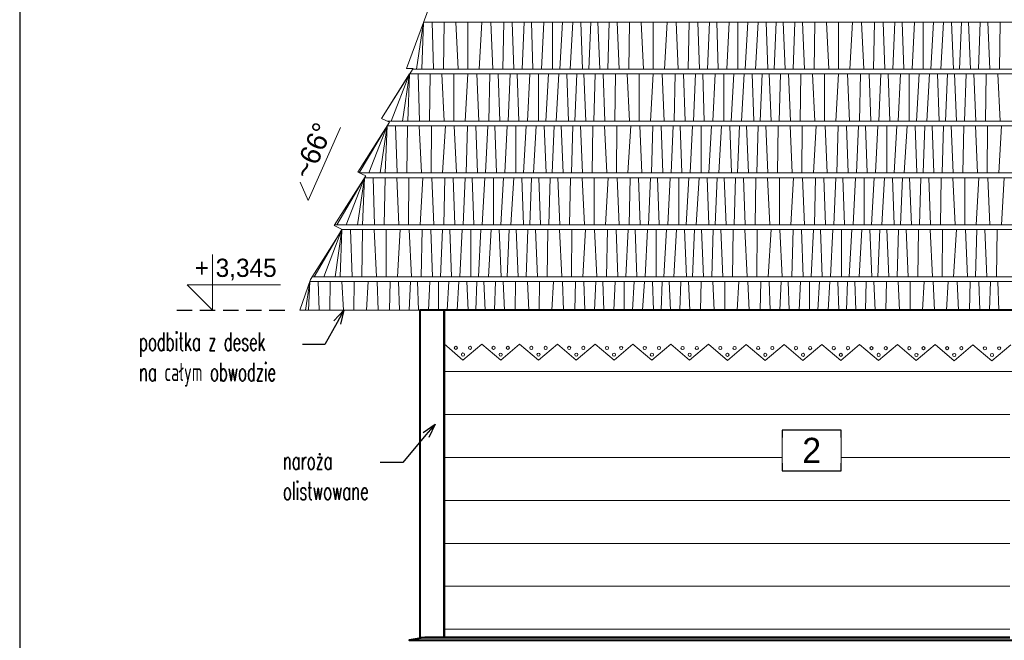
# Model space of a CAD drawing. Header units: centimetres. Extents: x 148485 to 162129, y -6573 to -2118.
# Tile 150 of 167: x 155954 to 156441, y -6051 to -5745. Entities that reach past the tile are written whole.
import ezdxf
from ezdxf import colors
from ezdxf.entities.mleader import LeaderData, LeaderLine
from ezdxf.enums import TextEntityAlignment as Align
from ezdxf.math import Vec2, Vec3

# ---------------------------------------------------------------- set-up
doc = ezdxf.new("R2010")
doc.units = ezdxf.units.CM
doc.header["$LTSCALE"] = 0.1
doc.linetypes.add('DASHEDX2', pattern=[38.1, 25.4, -12.7])
doc.layers.get('0').update_dxf_attribs({"color": 45})
for name, color, linetype, lineweight in [('A_Opisy', 7, 'Continuous', 18), ('ELEWACJE - dach podziały', 34, 'Continuous', 15), ('ELEWACJE - gzymsy', 231, 'Continuous', 15), ('ELEWACJE - hacz dachówki', 251, 'Continuous', 9), ('ELEWACJE - ściany', 7, 'Continuous', 40)]:
    doc.layers.add(name, color=color, linetype=linetype, lineweight=lineweight)
for name, color, linetype in [('A_opisy elewacji', 7, 'Continuous'), ('ozn_graficzne_PROKON', 5, 'Continuous'), ('ozn_graficzne_R&F', 5, 'Continuous'), ('widoki_przerywana_R&F', 4, 'DASHEDX2'), ('widoki_R&F', 4, 'Continuous')]:
    doc.layers.add(name, color=color, linetype=linetype)
doc.styles.add('CG', font='FL Pismo Techniczne.ttf')
doc.styles.add('Skala 50', font='simplex.shx', dxfattribs={"width": 0.9, "height": 10})
doc.styles.add('TECH', font='flptechn.ttf')

# ---------------------------------------------------------------- blocks, each defined once
blk = doc.blocks.new('_Open30')
at = {"color": 0, "linetype": 'ByBlock', "lineweight": -2, "transparency": 16777216}
for p, q in [((-1, 0.2679), (0, 0)), ((0, 0), (-1, -0.2679)), ((0, 0), (-1, 0))]:
    blk.add_line(p, q, dxfattribs=at)

msp = doc.modelspace()

# ---------------------------------------------------------------- hatches: boundary and pattern name
at = {"layer": 'ELEWACJE - hacz dachówki'}
h = msp.add_hatch(dxfattribs=at)
h.set_pattern_fill('JIS_WOOD', color=256, scale=30, angle=315)
h.set_pattern_definition([(360, (-5499.31, -2e-11), (5e-15, 21.2132034), [])])
h.paths.add_polyline_path([(157077.939, -6049.86), (156911.535, -6049.86), (156911.535, -5931.56), (156812.535, -5931.56), (156812.535, -6049.86), (156542.657, -6049.86), (156542.657, -5931.56), (156443.657, -5931.56), (156443.657, -6049.86), (156164.035, -6049.86), (156164.035, -5904.801), (156173.37, -5912.73), (156182.705, -5904.826), (156192.041, -5912.756), (156201.375, -5904.851), (156210.711, -5912.781), (156220.046, -5904.877), (156229.381, -5912.806), (156238.716, -5904.902), (156248.051, -5912.832), (156257.386, -5904.927), (156266.722, -5912.857), (156276.056, -5904.953), (156285.392, -5912.882), (156294.727, -5904.978), (156304.062, -5912.908), (156313.397, -5905.003), (156322.732, -5912.933), (156332.067, -5905.029), (156341.403, -5912.958), (156350.737, -5905.054), (156360.073, -5912.984), (156369.408, -5905.079), (156378.743, -5913.009), (156388.078, -5905.105), (156397.413, -5913.034), (156406.748, -5905.13), (156416.083, -5913.06), (156425.418, -5905.155), (156434.754, -5913.085), (156444.088, -5905.18), (156453.424, -5913.11), (156462.759, -5905.206), (156472.094, -5913.136), (156481.429, -5905.231), (156490.764, -5913.161), (156500.099, -5905.256), (156509.435, -5913.186), (156518.769, -5905.282), (156528.105, -5913.211), (156537.44, -5905.307), (156546.775, -5913.237), (156556.11, -5905.332), (156565.445, -5913.262), (156574.78, -5905.358), (156584.115, -5913.287), (156593.45, -5905.383), (156602.786, -5913.313), (156612.12, -5905.408), (156621.456, -5913.338), (156630.791, -5905.434), (156640.126, -5913.363), (156649.461, -5905.459), (156658.796, -5913.389), (156668.131, -5905.484), (156677.467, -5913.414), (156686.801, -5905.51), (156696.137, -5913.439), (156705.472, -5905.535), (156714.807, -5913.465), (156724.142, -5905.56), (156733.477, -5913.49), (156742.812, -5905.586), (156752.148, -5913.515), (156761.482, -5905.611), (156770.818, -5913.541), (156780.153, -5905.636), (156789.488, -5913.566), (156798.853, -5905.636), (156808.188, -5913.566), (156817.553, -5905.636), (156826.888, -5913.566), (156836.253, -5905.636), (156845.588, -5913.566), (156854.953, -5905.636), (156864.288, -5913.566), (156873.653, -5905.636), (156882.989, -5913.566), (156892.353, -5905.636), (156901.689, -5913.566), (156911.053, -5905.636), (156920.389, -5913.566), (156929.754, -5905.636), (156939.089, -5913.566), (156948.454, -5905.636), (156957.789, -5913.566), (156967.154, -5905.636), (156976.489, -5913.566), (156985.854, -5905.636), (156995.189, -5913.566), (157004.554, -5905.636), (157013.889, -5913.566), (157023.254, -5905.636), (157032.59, -5913.566), (157041.954, -5905.636), (157051.29, -5913.566), (157060.654, -5905.636), (157069.99, -5913.566), (157077.939, -5906.835)])

# ---------------------------------------------------------------- linework, layer by layer
at = {"layer": 'A_Opisy'}
msp.add_lwpolyline([(156049.615, -5860.56), (156049.615, -5888.06), (156037.115, -5875.56), (156083.276, -5875.56)], dxfattribs=at)
at = {"layer": 'A_opisy elewacji'}
msp.add_lwpolyline([(156360.355, -5967.423), (156360.355, -5947.423), (156331.099, -5947.423), (156331.099, -5967.423)], close=True, dxfattribs=at)
at = {"layer": 'ELEWACJE - dach podziały'}
for points in [[(157101.535, -5888.06), (156092.735, -5888.06), (156097.965, -5873.013), (156113.613, -5848.219), (156109.82, -5846.198), (156125.318, -5821.686), (156121.376, -5819.947), (156137.023, -5795.154), (156133.081, -5793.415), (156148.729, -5768.621), (156145.453, -5768.694), (156165.582, -5714.129)], [(157101.535, -5769.054), (156148.455, -5769.054)], [(157101.535, -5794.664), (156135.914, -5794.664)], [(157101.535, -5820.319), (156122.218, -5820.319)], [(157101.535, -5845.929), (156109.991, -5845.929)], [(157101.535, -5871.583), (156098.867, -5871.583)]]:
    msp.add_lwpolyline(points, dxfattribs=at)
at = {"layer": 'ELEWACJE - gzymsy'}
msp.add_lwpolyline([(157077.939, -5888.06), (156164.035, -5888.06), (156164.035, -5904.801), (156173.37, -5912.73), (156182.705, -5904.826), (156192.041, -5912.756), (156201.375, -5904.851), (156210.711, -5912.781), (156220.046, -5904.877), (156229.381, -5912.806), (156238.716, -5904.902), (156248.051, -5912.832), (156257.386, -5904.927), (156266.722, -5912.857), (156276.056, -5904.953), (156285.392, -5912.882), (156294.727, -5904.978), (156304.062, -5912.908), (156313.397, -5905.003), (156322.732, -5912.933), (156332.067, -5905.029), (156341.403, -5912.958), (156350.737, -5905.054), (156360.073, -5912.984), (156369.408, -5905.079), (156378.743, -5913.009), (156388.078, -5905.105), (156397.413, -5913.034), (156406.748, -5905.13), (156416.083, -5913.06), (156425.418, -5905.155), (156434.754, -5913.085), (156444.088, -5905.18)], dxfattribs=at)
for centre in [(156169.852, -5906.702), (156176.888, -5906.701), (156188.522, -5906.727), (156195.558, -5906.727), (156207.193, -5906.752), (156214.229, -5906.752), (156225.885, -5906.752), (156232.921, -5906.751), (156244.555, -5906.777), (156251.591, -5906.777), (156263.248, -5906.776), (156270.284, -5906.776), (156281.918, -5906.801), (156288.954, -5906.801), (156300.588, -5906.827), (156307.624, -5906.826), (156319.281, -5906.826), (156326.317, -5906.825), (156337.951, -5906.851), (156344.987, -5906.851), (156356.643, -5906.85), (156363.679, -5906.85), (156375.314, -5906.876), (156382.35, -5906.875), (156393.984, -5906.901), (156401.02, -5906.901), (156412.676, -5906.9), (156419.712, -5906.9), (156431.346, -5906.925), (156438.382, -5906.925), (156173.37, -5910.039), (156173.37, -5910.039), (156192.041, -5910.064), (156192.041, -5910.064), (156210.711, -5910.089), (156229.403, -5910.089), (156229.403, -5910.089), (156248.073, -5910.114), (156266.766, -5910.113), (156266.766, -5910.113), (156285.436, -5910.138), (156285.436, -5910.138), (156304.106, -5910.164), (156322.799, -5910.163), (156322.799, -5910.163), (156341.469, -5910.188), (156360.161, -5910.187), (156360.161, -5910.187), (156378.832, -5910.213), (156378.832, -5910.213), (156397.502, -5910.238), (156416.194, -5910.237), (156416.194, -5910.237), (156434.865, -5910.263)]:
    msp.add_circle(centre, 0.783, dxfattribs=at)
at = {"layer": 'ELEWACJE - hacz dachówki'}
for p, q in [((156153.925, -5745.729), (156153.021, -5769.058)), ((156158.147, -5745.729), (156158.906, -5769.058)), ((156164.082, -5745.729), (156163.715, -5769.058)), ((156169.866, -5745.729), (156170.981, -5769.058)), ((156175.839, -5745.729), (156175.752, -5769.058)), ((156182.745, -5745.729), (156181.401, -5769.058)), ((156187.184, -5745.729), (156188.211, -5769.058)), ((156193.62, -5745.729), (156193.07, -5769.058)), ((156197.787, -5745.729), (156198.613, -5769.058)), ((156202.664, -5769.058), (156203.683, -5745.729)), ((156207.987, -5769.058), (156207.186, -5745.729)), ((156212.166, -5769.058), (156213.331, -5745.729)), ((156217.643, -5769.058), (156217.643, -5745.729)), ((156221.329, -5769.058), (156222.639, -5745.729)), ((156226.31, -5769.058), (156227.693, -5745.729)), ((156232.528, -5769.058), (156231.655, -5745.729)), ((156235.588, -5769.058), (156236.551, -5745.729)), ((156241, -5769.058), (156240.037, -5745.729)), ((156245.033, -5769.058), (156245.712, -5745.729)), ((156250.519, -5769.058), (156249.556, -5745.729)), ((156255.695, -5745.729), (156255.329, -5769.058)), ((156261.479, -5745.729), (156262.594, -5769.058)), ((156267.452, -5745.729), (156267.366, -5769.058)), ((156274.359, -5745.729), (156273.014, -5769.058)), ((156278.797, -5745.729), (156279.825, -5769.058)), ((156285.234, -5745.729), (156284.683, -5769.058)), ((156289.4, -5745.729), (156290.226, -5769.058)), ((156294.277, -5769.058), (156295.297, -5745.729)), ((156299.6, -5769.058), (156298.8, -5745.729)), ((156303.779, -5769.058), (156304.944, -5745.729)), ((156309.257, -5769.058), (156309.257, -5745.729)), ((156312.942, -5769.058), (156314.253, -5745.729)), ((156317.923, -5769.058), (156319.306, -5745.729)), ((156324.142, -5769.058), (156323.268, -5745.729)), ((156327.202, -5769.058), (156328.164, -5745.729)), ((156332.613, -5769.058), (156331.65, -5745.729)), ((156336.646, -5769.058), (156337.326, -5745.729)), ((156342.132, -5769.058), (156341.169, -5745.729)), ((156347.309, -5745.729), (156346.942, -5769.058)), ((156353.093, -5745.729), (156354.207, -5769.058)), ((156359.065, -5745.729), (156358.979, -5769.058)), ((156365.972, -5745.729), (156364.627, -5769.058)), ((156370.41, -5745.729), (156371.438, -5769.058)), ((156376.847, -5745.729), (156376.297, -5769.058)), ((156381.013, -5745.729), (156381.84, -5769.058)), ((156385.891, -5769.058), (156386.91, -5745.729)), ((156391.214, -5769.058), (156390.413, -5745.729)), ((156395.393, -5769.058), (156396.557, -5745.729)), ((156400.87, -5769.058), (156400.87, -5745.729)), ((156404.556, -5769.058), (156405.866, -5745.729)), ((156409.536, -5769.058), (156410.919, -5745.729)), ((156415.755, -5769.058), (156414.881, -5745.729)), ((156418.815, -5769.058), (156419.778, -5745.729)), ((156424.227, -5769.058), (156423.264, -5745.729)), ((156428.259, -5769.058), (156428.939, -5745.729)), ((156433.745, -5769.058), (156432.782, -5745.729)), ((156438.922, -5745.729), (156438.555, -5769.058)), ((156146.988, -5771.379), (156146.084, -5794.708)), ((156151.21, -5771.379), (156151.969, -5794.708)), ((156157.145, -5771.379), (156156.779, -5794.708)), ((156162.929, -5771.379), (156164.044, -5794.708)), ((156168.902, -5771.379), (156168.816, -5794.708)), ((156175.809, -5771.379), (156174.464, -5794.708)), ((156180.247, -5771.379), (156181.275, -5794.708)), ((156186.683, -5771.379), (156186.133, -5794.708)), ((156190.85, -5771.379), (156191.676, -5794.708)), ((156195.727, -5794.708), (156196.747, -5771.379)), ((156201.05, -5794.708), (156200.249, -5771.379)), ((156205.229, -5794.708), (156206.394, -5771.379)), ((156210.707, -5794.708), (156210.707, -5771.379)), ((156214.392, -5794.708), (156215.703, -5771.379)), ((156219.373, -5794.708), (156220.756, -5771.379)), ((156225.592, -5794.708), (156224.718, -5771.379)), ((156228.652, -5794.708), (156229.614, -5771.379)), ((156234.063, -5794.708), (156233.1, -5771.379)), ((156238.096, -5794.708), (156238.776, -5771.379)), ((156243.582, -5794.708), (156242.619, -5771.379)), ((156248.759, -5771.379), (156248.392, -5794.708)), ((156254.542, -5771.379), (156255.657, -5794.708)), ((156260.515, -5771.379), (156260.429, -5794.708)), ((156267.422, -5771.379), (156266.077, -5794.708)), ((156271.86, -5771.379), (156272.888, -5794.708)), ((156278.297, -5771.379), (156277.747, -5794.708)), ((156282.463, -5771.379), (156283.29, -5794.708)), ((156287.341, -5794.708), (156288.36, -5771.379)), ((156292.664, -5794.708), (156291.863, -5771.379)), ((156296.843, -5794.708), (156298.007, -5771.379)), ((156302.32, -5794.708), (156302.32, -5771.379)), ((156306.006, -5794.708), (156307.316, -5771.379)), ((156310.986, -5794.708), (156312.369, -5771.379)), ((156317.205, -5794.708), (156316.331, -5771.379)), ((156320.265, -5794.708), (156321.228, -5771.379)), ((156325.677, -5794.708), (156324.714, -5771.379)), ((156329.709, -5794.708), (156330.389, -5771.379)), ((156335.195, -5794.708), (156334.232, -5771.379)), ((156340.372, -5771.379), (156340.005, -5794.708)), ((156346.156, -5771.379), (156347.271, -5794.708)), ((156352.129, -5771.379), (156352.042, -5794.708)), ((156359.035, -5771.379), (156357.691, -5794.708)), ((156363.474, -5771.379), (156364.501, -5794.708)), ((156369.91, -5771.379), (156369.36, -5794.708)), ((156374.077, -5771.379), (156374.903, -5794.708)), ((156378.954, -5794.708), (156379.973, -5771.379)), ((156384.277, -5794.708), (156383.476, -5771.379)), ((156388.456, -5794.708), (156389.62, -5771.379)), ((156393.933, -5794.708), (156393.933, -5771.379)), ((156397.619, -5794.708), (156398.929, -5771.379)), ((156402.6, -5794.708), (156403.983, -5771.379)), ((156408.818, -5794.708), (156407.945, -5771.379)), ((156411.878, -5794.708), (156412.841, -5771.379)), ((156417.29, -5794.708), (156416.327, -5771.379)), ((156421.323, -5794.708), (156422.002, -5771.379)), ((156426.809, -5794.708), (156425.846, -5771.379)), ((156431.985, -5771.379), (156431.619, -5794.708)), ((156437.769, -5771.379), (156438.884, -5794.708)), ((156135.865, -5796.99), (156134.961, -5820.319)), ((156140.087, -5796.99), (156140.846, -5820.319)), ((156146.022, -5796.99), (156145.655, -5820.319)), ((156151.806, -5796.99), (156152.921, -5820.319)), ((156157.779, -5796.99), (156157.693, -5820.319)), ((156164.685, -5796.99), (156163.341, -5820.319)), ((156169.124, -5796.99), (156170.151, -5820.319)), ((156175.56, -5796.99), (156175.01, -5820.319)), ((156179.727, -5796.99), (156180.553, -5820.319)), ((156184.604, -5820.319), (156185.623, -5796.99)), ((156189.927, -5820.319), (156189.126, -5796.99)), ((156194.106, -5820.319), (156195.271, -5796.99)), ((156199.583, -5820.319), (156199.583, -5796.99)), ((156203.269, -5820.319), (156204.579, -5796.99)), ((156208.25, -5820.319), (156209.633, -5796.99)), ((156214.468, -5820.319), (156213.595, -5796.99)), ((156217.528, -5820.319), (156218.491, -5796.99)), ((156222.94, -5820.319), (156221.977, -5796.99)), ((156226.973, -5820.319), (156227.653, -5796.99)), ((156232.459, -5820.319), (156231.496, -5796.99)), ((156237.635, -5796.99), (156237.269, -5820.319)), ((156243.419, -5796.99), (156244.534, -5820.319)), ((156249.392, -5796.99), (156249.306, -5820.319)), ((156256.299, -5796.99), (156254.954, -5820.319)), ((156260.737, -5796.99), (156261.765, -5820.319)), ((156267.174, -5796.99), (156266.623, -5820.319)), ((156271.34, -5796.99), (156272.166, -5820.319)), ((156276.218, -5820.319), (156277.237, -5796.99)), ((156281.54, -5820.319), (156280.74, -5796.99)), ((156285.719, -5820.319), (156286.884, -5796.99)), ((156291.197, -5820.319), (156291.197, -5796.99)), ((156294.882, -5820.319), (156296.193, -5796.99)), ((156299.863, -5820.319), (156301.246, -5796.99)), ((156306.082, -5820.319), (156305.208, -5796.99)), ((156309.142, -5820.319), (156310.104, -5796.99)), ((156314.553, -5820.319), (156313.59, -5796.99)), ((156318.586, -5820.319), (156319.266, -5796.99)), ((156324.072, -5820.319), (156323.109, -5796.99)), ((156329.249, -5796.99), (156328.882, -5820.319)), ((156335.033, -5796.99), (156336.147, -5820.319)), ((156341.005, -5796.99), (156340.919, -5820.319)), ((156347.912, -5796.99), (156346.567, -5820.319)), ((156352.35, -5796.99), (156353.378, -5820.319)), ((156358.787, -5796.99), (156358.237, -5820.319)), ((156362.954, -5796.99), (156363.78, -5820.319)), ((156367.831, -5820.319), (156368.85, -5796.99)), ((156373.154, -5820.319), (156372.353, -5796.99)), ((156377.333, -5820.319), (156378.497, -5796.99)), ((156382.81, -5820.319), (156382.81, -5796.99)), ((156386.496, -5820.319), (156387.806, -5796.99)), ((156391.476, -5820.319), (156392.859, -5796.99)), ((156397.695, -5820.319), (156396.821, -5796.99)), ((156400.755, -5820.319), (156401.718, -5796.99)), ((156406.167, -5820.319), (156405.204, -5796.99)), ((156410.199, -5820.319), (156410.879, -5796.99)), ((156415.686, -5820.319), (156414.722, -5796.99)), ((156420.862, -5796.99), (156420.495, -5820.319)), ((156426.646, -5796.99), (156427.761, -5820.319)), ((156432.619, -5796.99), (156432.532, -5820.319)), ((156439.525, -5796.99), (156438.181, -5820.319)), ((156124.713, -5822.644), (156123.809, -5845.973)), ((156128.935, -5822.644), (156129.694, -5845.973)), ((156134.87, -5822.644), (156134.503, -5845.973)), ((156140.654, -5822.644), (156141.769, -5845.973)), ((156146.627, -5822.644), (156146.54, -5845.973)), ((156153.533, -5822.644), (156152.189, -5845.973)), ((156157.972, -5822.644), (156158.999, -5845.973)), ((156164.408, -5822.644), (156163.858, -5845.973)), ((156168.575, -5822.644), (156169.401, -5845.973)), ((156173.452, -5845.973), (156174.471, -5822.644)), ((156178.775, -5845.973), (156177.974, -5822.644)), ((156182.954, -5845.973), (156184.119, -5822.644)), ((156188.431, -5845.973), (156188.431, -5822.644)), ((156192.117, -5845.973), (156193.427, -5822.644)), ((156197.098, -5845.973), (156198.481, -5822.644)), ((156203.316, -5845.973), (156202.443, -5822.644)), ((156206.376, -5845.973), (156207.339, -5822.644)), ((156211.788, -5845.973), (156210.825, -5822.644)), ((156215.821, -5845.973), (156216.5, -5822.644)), ((156221.307, -5845.973), (156220.344, -5822.644)), ((156226.483, -5822.644), (156226.117, -5845.973)), ((156232.267, -5822.644), (156233.382, -5845.973)), ((156238.24, -5822.644), (156238.154, -5845.973)), ((156245.147, -5822.644), (156243.802, -5845.973)), ((156249.585, -5822.644), (156250.613, -5845.973)), ((156256.022, -5822.644), (156255.471, -5845.973)), ((156260.188, -5822.644), (156261.014, -5845.973)), ((156265.065, -5845.973), (156266.085, -5822.644)), ((156270.388, -5845.973), (156269.587, -5822.644)), ((156274.567, -5845.973), (156275.732, -5822.644)), ((156280.045, -5845.973), (156280.045, -5822.644)), ((156283.73, -5845.973), (156285.041, -5822.644)), ((156288.711, -5845.973), (156290.094, -5822.644)), ((156294.93, -5845.973), (156294.056, -5822.644)), ((156297.99, -5845.973), (156298.952, -5822.644)), ((156303.401, -5845.973), (156302.438, -5822.644)), ((156307.434, -5845.973), (156308.114, -5822.644)), ((156312.92, -5845.973), (156311.957, -5822.644)), ((156318.097, -5822.644), (156317.73, -5845.973)), ((156323.881, -5822.644), (156324.995, -5845.973)), ((156329.853, -5822.644), (156329.767, -5845.973)), ((156336.76, -5822.644), (156335.415, -5845.973)), ((156341.198, -5822.644), (156342.226, -5845.973)), ((156347.635, -5822.644), (156347.085, -5845.973)), ((156351.801, -5822.644), (156352.628, -5845.973)), ((156356.679, -5845.973), (156357.698, -5822.644)), ((156362.002, -5845.973), (156361.201, -5822.644)), ((156366.181, -5845.973), (156367.345, -5822.644)), ((156371.658, -5845.973), (156371.658, -5822.644)), ((156375.344, -5845.973), (156376.654, -5822.644)), ((156380.324, -5845.973), (156381.707, -5822.644)), ((156386.543, -5845.973), (156385.669, -5822.644)), ((156389.603, -5845.973), (156390.566, -5822.644)), ((156395.015, -5845.973), (156394.052, -5822.644)), ((156399.047, -5845.973), (156399.727, -5822.644)), ((156404.533, -5845.973), (156403.57, -5822.644)), ((156409.71, -5822.644), (156409.343, -5845.973)), ((156415.494, -5822.644), (156416.609, -5845.973)), ((156421.467, -5822.644), (156421.38, -5845.973)), ((156428.373, -5822.644), (156427.029, -5845.973)), ((156432.812, -5822.644), (156433.839, -5845.973)), ((156440.832, -5822.644), (156439.487, -5845.973)), ((156113.59, -5848.254), (156112.687, -5871.583)), ((156117.813, -5848.254), (156118.571, -5871.583)), ((156123.748, -5848.254), (156123.381, -5871.583)), ((156129.532, -5848.254), (156130.647, -5871.583)), ((156135.504, -5848.254), (156135.418, -5871.583)), ((156142.411, -5848.254), (156141.067, -5871.583)), ((156146.85, -5848.254), (156147.877, -5871.583)), ((156153.286, -5848.254), (156152.736, -5871.583)), ((156157.453, -5848.254), (156158.279, -5871.583)), ((156162.33, -5871.583), (156163.349, -5848.254)), ((156167.653, -5871.583), (156166.852, -5848.254)), ((156171.832, -5871.583), (156172.996, -5848.254)), ((156177.309, -5871.583), (156177.309, -5848.254)), ((156180.995, -5871.583), (156182.305, -5848.254)), ((156185.975, -5871.583), (156187.358, -5848.254)), ((156192.194, -5871.583), (156191.321, -5848.254)), ((156195.254, -5871.583), (156196.217, -5848.254)), ((156200.666, -5871.583), (156199.703, -5848.254)), ((156204.699, -5871.583), (156205.378, -5848.254)), ((156210.185, -5871.583), (156209.222, -5848.254)), ((156215.361, -5848.254), (156214.995, -5871.583)), ((156221.145, -5848.254), (156222.26, -5871.583)), ((156227.118, -5848.254), (156227.032, -5871.583)), ((156234.025, -5848.254), (156232.68, -5871.583)), ((156238.463, -5848.254), (156239.49, -5871.583)), ((156244.899, -5848.254), (156244.349, -5871.583)), ((156249.066, -5848.254), (156249.892, -5871.583)), ((156253.943, -5871.583), (156254.963, -5848.254)), ((156259.266, -5871.583), (156258.465, -5848.254)), ((156263.445, -5871.583), (156264.61, -5848.254)), ((156268.923, -5871.583), (156268.923, -5848.254)), ((156272.608, -5871.583), (156273.919, -5848.254)), ((156277.589, -5871.583), (156278.972, -5848.254)), ((156283.808, -5871.583), (156282.934, -5848.254)), ((156286.867, -5871.583), (156287.83, -5848.254)), ((156292.279, -5871.583), (156291.316, -5848.254)), ((156296.312, -5871.583), (156296.992, -5848.254)), ((156301.798, -5871.583), (156300.835, -5848.254)), ((156306.975, -5848.254), (156306.608, -5871.583)), ((156312.758, -5848.254), (156313.873, -5871.583)), ((156318.731, -5848.254), (156318.645, -5871.583)), ((156325.638, -5848.254), (156324.293, -5871.583)), ((156330.076, -5848.254), (156331.104, -5871.583)), ((156336.513, -5848.254), (156335.962, -5871.583)), ((156340.679, -5848.254), (156341.506, -5871.583)), ((156345.557, -5871.583), (156346.576, -5848.254)), ((156350.879, -5871.583), (156350.079, -5848.254)), ((156355.058, -5871.583), (156356.223, -5848.254)), ((156360.536, -5871.583), (156360.536, -5848.254)), ((156364.221, -5871.583), (156365.532, -5848.254)), ((156369.202, -5871.583), (156370.585, -5848.254)), ((156375.421, -5871.583), (156374.547, -5848.254)), ((156378.481, -5871.583), (156379.444, -5848.254)), ((156383.893, -5871.583), (156382.929, -5848.254)), ((156387.925, -5871.583), (156388.605, -5848.254)), ((156393.411, -5871.583), (156392.448, -5848.254)), ((156398.588, -5848.254), (156398.221, -5871.583)), ((156404.372, -5848.254), (156405.487, -5871.583)), ((156410.344, -5848.254), (156410.258, -5871.583)), ((156417.251, -5848.254), (156415.906, -5871.583)), ((156421.689, -5848.254), (156422.717, -5871.583)), ((156426.75, -5871.583), (156427.43, -5848.254)), ((156432.236, -5871.583), (156431.273, -5848.254)), ((156437.412, -5848.254), (156437.046, -5871.583)), ((156097.654, -5873.908), (156097.105, -5888.06)), ((156101.876, -5873.908), (156102.336, -5888.06)), ((156107.811, -5873.908), (156107.589, -5888.06)), ((156113.595, -5873.908), (156114.271, -5888.06)), ((156119.568, -5873.908), (156119.515, -5888.06)), ((156126.474, -5873.908), (156125.659, -5888.06)), ((156130.913, -5873.908), (156131.536, -5888.06)), ((156137.349, -5873.908), (156137.015, -5888.06)), ((156141.516, -5873.908), (156142.017, -5888.06)), ((156146.794, -5888.06), (156147.412, -5873.908)), ((156151.401, -5888.06), (156150.915, -5873.908)), ((156156.353, -5888.06), (156157.06, -5873.908)), ((156161.372, -5888.06), (156161.372, -5873.908)), ((156165.573, -5888.06), (156166.368, -5873.908)), ((156170.583, -5888.06), (156171.422, -5873.908)), ((156175.914, -5888.06), (156175.384, -5873.908)), ((156179.696, -5888.06), (156180.28, -5873.908)), ((156184.35, -5888.06), (156183.766, -5873.908)), ((156189.029, -5888.06), (156189.442, -5873.908)), ((156193.869, -5888.06), (156193.285, -5873.908)), ((156199.424, -5873.908), (156199.202, -5888.06)), ((156205.208, -5873.908), (156205.885, -5888.06)), ((156211.181, -5873.908), (156211.129, -5888.06)), ((156218.088, -5873.908), (156217.272, -5888.06)), ((156222.526, -5873.908), (156223.149, -5888.06)), ((156228.963, -5873.908), (156228.629, -5888.06)), ((156233.129, -5873.908), (156233.63, -5888.06)), ((156238.407, -5888.06), (156239.026, -5873.908)), ((156243.014, -5888.06), (156242.529, -5873.908)), ((156247.966, -5888.06), (156248.673, -5873.908)), ((156252.986, -5888.06), (156252.986, -5873.908)), ((156257.187, -5888.06), (156257.982, -5873.908)), ((156262.196, -5888.06), (156263.035, -5873.908)), ((156267.527, -5888.06), (156266.997, -5873.908)), ((156271.309, -5888.06), (156271.894, -5873.908)), ((156275.964, -5888.06), (156275.379, -5873.908)), ((156280.643, -5888.06), (156281.055, -5873.908)), ((156285.482, -5888.06), (156284.898, -5873.908)), ((156291.038, -5873.908), (156290.815, -5888.06)), ((156296.822, -5873.908), (156297.498, -5888.06)), ((156302.794, -5873.908), (156302.742, -5888.06)), ((156309.701, -5873.908), (156308.885, -5888.06)), ((156314.139, -5873.908), (156314.763, -5888.06)), ((156320.576, -5873.908), (156320.242, -5888.06)), ((156324.743, -5873.908), (156325.244, -5888.06)), ((156330.021, -5888.06), (156330.639, -5873.908)), ((156334.628, -5888.06), (156334.142, -5873.908)), ((156339.58, -5888.06), (156340.286, -5873.908)), ((156344.599, -5888.06), (156344.599, -5873.908)), ((156348.8, -5888.06), (156349.595, -5873.908)), ((156353.809, -5888.06), (156354.648, -5873.908)), ((156359.14, -5888.06), (156358.61, -5873.908)), ((156362.923, -5888.06), (156363.507, -5873.908)), ((156367.577, -5888.06), (156366.993, -5873.908)), ((156372.256, -5888.06), (156372.668, -5873.908)), ((156377.096, -5888.06), (156376.511, -5873.908)), ((156382.651, -5873.908), (156382.429, -5888.06)), ((156388.435, -5873.908), (156389.111, -5888.06)), ((156394.408, -5873.908), (156394.355, -5888.06)), ((156401.314, -5873.908), (156400.499, -5888.06)), ((156405.753, -5873.908), (156406.376, -5888.06)), ((156413.244, -5873.908), (156412.428, -5888.06)), ((156417.682, -5873.908), (156418.305, -5888.06)), ((156424.119, -5873.908), (156423.785, -5888.06)), ((156428.285, -5873.908), (156428.786, -5888.06)), ((156433.563, -5888.06), (156434.182, -5873.908)), ((156438.17, -5888.06), (156437.685, -5873.908))]:
    msp.add_line(p, q, dxfattribs=at)
for points in [[(156150.507, -5769.058), (156153.925, -5745.729)], [(157101.535, -5745.729), (156153.925, -5745.729)], [(156133.081, -5793.415), (156146.988, -5771.379)], [(156146.988, -5771.379), (156137.988, -5794.708)], [(156143.57, -5794.708), (156146.988, -5771.379)], [(157101.535, -5771.379), (156146.988, -5771.379)], [(156122.151, -5820.319), (156135.865, -5796.99)], [(156135.865, -5796.99), (156126.865, -5820.319)], [(156132.447, -5820.319), (156135.865, -5796.99)], [(157101.535, -5796.99), (156135.865, -5796.99)], [(156110.999, -5845.973), (156124.713, -5822.644)], [(156124.713, -5822.644), (156115.713, -5845.973)], [(156121.295, -5845.973), (156124.713, -5822.644)], [(157101.535, -5822.644), (156124.713, -5822.644)], [(156099.876, -5871.583), (156113.59, -5848.254)], [(156113.59, -5848.254), (156104.59, -5871.583)], [(156110.172, -5871.583), (156113.59, -5848.254)], [(157101.535, -5848.254), (156113.59, -5848.254)], [(156095.58, -5888.06), (156097.654, -5873.908)], [(157101.535, -5873.908), (156097.654, -5873.908)]]:
    msp.add_lwpolyline(points, dxfattribs=at)
at = {"layer": 'ELEWACJE - ściany'}
msp.add_lwpolyline([(156152.035, -6049.86), (156164.035, -6049.86), (156164.035, -5888.06), (156152.035, -5888.06)], close=True, dxfattribs=at)
for points in [[(156911.535, -6049.86), (157077.939, -6049.86), (157077.939, -5888.06), (156164.039, -5888.06), (156164.035, -6049.86), (156443.657, -6049.86)], [(156443.657, -6049.86), (156154.535, -6049.86), (156146.829, -6051.218), (157091.939, -6051.218), (157090.455, -6049.86), (156911.535, -6049.86)]]:
    msp.add_lwpolyline(points, dxfattribs=at)
at = {"layer": 'ozn_graficzne_PROKON', "color": 4, "lineweight": 5}
msp.add_lwpolyline([(156112.914, -5797.831), (156096.97, -5833.972), (156092.871, -5824.85)], dxfattribs=at)
at = {"layer": 'ozn_graficzne_R&F'}
msp.add_lwpolyline([(155954.32, -6522.917), (157879.32, -6522.917), (157879.32, -5137.917), (155954.32, -5137.917)], close=True, dxfattribs=at)
at = {"layer": 'widoki_przerywana_R&F', "ltscale": 3}
msp.add_lwpolyline([(156031.946, -5888.06), (156086.078, -5888.06)], dxfattribs=at)

# ---------------------------------------------------------------- texts
at = {"layer": 'A_Opisy', "color": 4, "style": 'TECH'}
msp.add_text('+ 3,345', height=9, dxfattribs=at).set_placement((156040.812, -5871.674))
at = {"layer": 'ozn_graficzne_PROKON', "color": 4, "lineweight": 0, "style": 'CG'}
msp.add_text('~66%%D', height=10, rotation=66.19445, dxfattribs=at).set_placement((156106.436, -5812.514), align=Align.BOTTOM_CENTER)

# ---------------------------------------------------------------- leaders
at = {"layer": 'widoki_R&F'}
ml = msp.add_multileader_mtext('Standard', dxfattribs=at)
ml.set_content('\\pxql;{\\W0.6;podbitka z desek \\Pna całym obwodzie}', color=256, style='Skala 50')
ml.set_leader_properties()
ml.set_arrow_properties(name='OPEN30')
ml.build(insert=Vec2(0, 0))
ml.multileader.update_dxf_attribs({"dogleg_length": 5, "arrow_head_size": 7})
ctx = ml.context
ctx.base_point, ctx.char_height, ctx.arrow_head_size, ctx.plane_origin = Vec3(156011.331, -5905.142), 9, 7, Vec3(90103.071, 842.671)
notes = []
notes.append((ctx, [(0, (1, 1, 0), (156105.204, -5905.142), (-1, 0), 11.187, [(0, [(156114.532, -5888.06)], 0, [])])]))
ctx.mtext.insert, ctx.mtext.width, ctx.mtext.defined_height = Vec3(156013.331, -5899.142), 103.50455, 46.643
ml = msp.add_multileader_mtext('Standard', dxfattribs=at)
ml.set_content('{\\W0.6;naroża olistwowane}', color=256, style='Skala 50')
ml.set_leader_properties()
ml.set_arrow_properties(name='OPEN30')
ml.build(insert=Vec2(0, 0))
ml.multileader.update_dxf_attribs({"dogleg_length": 5, "arrow_head_size": 7})
ctx = ml.context
ctx.base_point, ctx.char_height, ctx.arrow_head_size, ctx.plane_origin = Vec3(156082.421, -5963.29), 9, 7, Vec3(90148.138, 784.522)
notes.append((ctx, [(0, (1, 1, 0), (156143.637, -5963.29), (-1, 0), 11.187, [(0, [(156159.598, -5944.438)], 0, [])])]))
ctx.mtext.insert, ctx.mtext.width, ctx.mtext.defined_height = Vec3(156084.421, -5957.89), 57.84216, 46.643
for ctx, leaders in notes:
    for number, flags, end, landing, length, lines in leaders:
        leader = LeaderData()
        leader.index, (leader.has_last_leader_line, leader.has_dogleg_vector, leader.attachment_direction) = number, flags
        leader.last_leader_point, leader.dogleg_vector, leader.dogleg_length = Vec3(end), Vec3(landing), length
        for number, points, colour, breaks in lines:
            line = LeaderLine()
            line.index, line.vertices, line.color, line.breaks = number, Vec3.list(points), colors.encode_raw_color(colour), breaks
            leader.lines.append(line)
        ctx.leaders.append(leader)

# ---------------------------------------------------------------- next in the draw order: texts
at = {"layer": 'A_opisy elewacji', "insert": (156345.727, -5957.423), "char_height": 12.5, "width": 28.756, "attachment_point": 5, "style": 'CG', "bg_fill": 3, "box_fill_scale": 1, "bg_fill_color": 1, "bg_fill_transparency": 0}
msp.add_mtext('2', dxfattribs=at)

doc.saveas('drawing.dxf')
